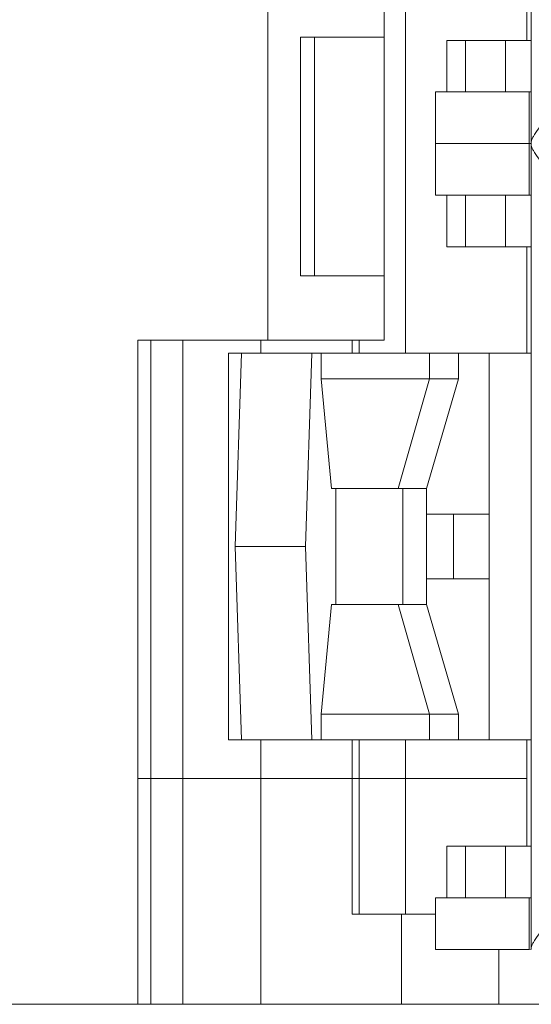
# Model space of a CAD drawing. Header units: inches. Extents: x 830 to 2908, y -1046 to 167.
# Tile 22 of 62: x 2624 to 2632, y -821 to -806. Entities that reach past the tile are written whole.
import ezdxf

# ---------------------------------------------------------------- set-up
doc = ezdxf.new("R2010")
doc.units = ezdxf.units.IN
doc.header["$LTSCALE"] = 23.1
doc.header["$MEASUREMENT"] = 0
doc.layers.get('0').update_dxf_attribs({"lineweight": 18})
doc.layers.add('1_27', color=7, linetype='Continuous', lineweight=18)
doc.layers.add('1_6', color=7, linetype='Continuous', lineweight=18)

msp = doc.modelspace()

# ---------------------------------------------------------------- linework, layer by layer
at = {"color": 7, "linetype": 'Continuous', "lineweight": 0}
for p, q in [((2630.16, -804.813), (2630.16, -811.313)), ((2628.02, -805.413), (2628.02, -811.113)), ((2629.826, -811.113), (2629.826, -805.413)), ((2628.526, -806.413), (2628.526, -810.113)), ((2628.526, -806.413), (2629.826, -806.413)), ((2628.746, -810.113), (2628.746, -806.413)), ((2629.826, -810.113), (2628.526, -810.113)), ((2626.004, -821.413), (2626.004, -811.113)), ((2626.004, -811.113), (2629.826, -811.113)), ((2626.204, -821.413), (2626.204, -811.113)), ((2626.704, -821.413), (2626.704, -811.113)), ((2627.91, -811.313), (2627.91, -811.113)), ((2629.329, -811.313), (2629.329, -811.113)), ((2629.44, -811.313), (2629.44, -811.113)), ((2627.91, -821.413), (2627.91, -817.313)), ((2629.329, -817.913), (2629.329, -817.313)), ((2629.44, -820.013), (2629.44, -817.313)), ((2630.16, -820.013), (2630.16, -817.313)), ((2626.004, -817.913), (2632.04, -817.913)), ((2629.329, -820.013), (2629.33, -817.913)), ((2630.623, -820.013), (2629.329, -820.013)), ((2630.095, -820.013), (2630.095, -821.413)), ((2631.608, -820.563), (2631.608, -821.413)), ((2608.034, -821.413), (2704.63, -821.413))]:
    msp.add_line(p, q, dxfattribs=at)
at = {"layer": '1_27', "color": 7, "linetype": 'Continuous', "lineweight": 0}
for p, q in [((2632.04, -806.463), (2632.04, -804.813)), ((2630.798, -807.263), (2630.798, -806.463)), ((2630.798, -806.463), (2632.11, -806.463)), ((2631.087, -807.263), (2631.087, -806.463)), ((2631.708, -806.463), (2631.708, -807.263)), ((2630.623, -808.863), (2630.623, -807.263)), ((2632.11, -807.263), (2630.623, -807.263)), ((2632.075, -808.863), (2632.075, -807.263)), ((2632.075, -808.063), (2630.623, -808.063)), ((2632.075, -808.063), (2632.107, -808.06)), ((2632.107, -808.066), (2632.075, -808.063)), ((2630.623, -808.863), (2632.11, -808.863)), ((2630.798, -809.663), (2630.798, -808.863)), ((2631.087, -809.663), (2631.087, -808.863)), ((2631.708, -808.863), (2631.708, -809.663)), ((2630.798, -809.663), (2632.11, -809.663)), ((2632.04, -811.313), (2632.04, -809.663)), ((2632.04, -818.963), (2632.04, -817.313)), ((2630.798, -819.763), (2630.798, -818.963)), ((2630.798, -818.963), (2632.11, -818.963)), ((2631.087, -819.763), (2631.087, -818.963)), ((2631.708, -818.963), (2631.708, -819.763)), ((2630.623, -819.763), (2630.623, -820.563)), ((2632.11, -819.763), (2630.623, -819.763)), ((2632.075, -819.763), (2632.075, -820.563)), ((2632.075, -820.563), (2630.623, -820.563)), ((2632.075, -820.563), (2632.11, -820.56))]:
    msp.add_line(p, q, dxfattribs=at)
at = {"layer": '1_6', "color": 7, "linetype": 'Continuous', "lineweight": 0}
for p, q in [((2632.11, -820.563), (2632.11, -795.563)), ((2627.409, -817.313), (2627.409, -811.313)), ((2627.409, -811.313), (2632.11, -811.313)), ((2627.61, -811.313), (2627.513, -814.313)), ((2628.702, -811.313), (2628.604, -814.313)), ((2628.848, -811.313), (2628.848, -811.713)), ((2630.528, -811.313), (2630.528, -811.713)), ((2630.979, -811.713), (2630.979, -811.313)), ((2631.455, -811.313), (2631.455, -817.313)), ((2628.848, -811.713), (2629.01, -813.413)), ((2628.848, -811.713), (2630.979, -811.713)), ((2630.528, -811.713), (2630.044, -813.413)), ((2630.483, -813.413), (2630.979, -811.713)), ((2629.01, -813.413), (2630.483, -813.413)), ((2629.075, -815.213), (2629.075, -813.413)), ((2630.118, -813.413), (2630.118, -815.213)), ((2630.483, -813.413), (2630.483, -815.213)), ((2631.455, -813.813), (2630.483, -813.813)), ((2630.904, -813.813), (2630.904, -814.813)), ((2627.513, -814.313), (2627.61, -817.313)), ((2628.604, -814.313), (2627.513, -814.313)), ((2628.604, -814.313), (2628.702, -817.313)), ((2630.483, -814.813), (2631.455, -814.813)), ((2629.01, -815.213), (2628.848, -816.913)), ((2629.01, -815.213), (2630.483, -815.213)), ((2630.044, -815.213), (2630.528, -816.913)), ((2630.979, -816.913), (2630.483, -815.213)), ((2628.848, -816.913), (2628.848, -817.313)), ((2630.979, -816.913), (2628.848, -816.913)), ((2630.528, -816.913), (2630.528, -817.313)), ((2630.979, -817.313), (2630.979, -816.913)), ((2627.409, -817.313), (2632.11, -817.313))]:
    msp.add_line(p, q, dxfattribs=at)
for points, knots in [([(2632.452, -807.563), (2632.409, -807.608), (2632.329, -807.697), (2632.224, -807.826), (2632.154, -807.926), (2632.12, -807.995), (2632.11, -808.025), (2632.11, -808.038)], [0, 0, 0, 0, 0.317309, 0.606239, 0.845318, 0.935923, 1, 1, 1, 1]), ([(2632.452, -808.563), (2632.409, -808.518), (2632.329, -808.43), (2632.224, -808.301), (2632.154, -808.2), (2632.12, -808.131), (2632.11, -808.101), (2632.11, -808.089)], [0, 0, 0, 0, 0.317308, 0.606227, 0.845296, 0.935911, 1, 1, 1, 1]), ([(2632.452, -820.063), (2632.409, -820.108), (2632.329, -820.197), (2632.224, -820.326), (2632.154, -820.426), (2632.12, -820.495), (2632.11, -820.525), (2632.11, -820.538)], [0, 0, 0, 0, 0.317309, 0.606239, 0.845318, 0.935923, 1, 1, 1, 1])]:
    msp.add_open_spline(points, degree=3, knots=knots, dxfattribs=at)

doc.saveas('drawing.dxf')
